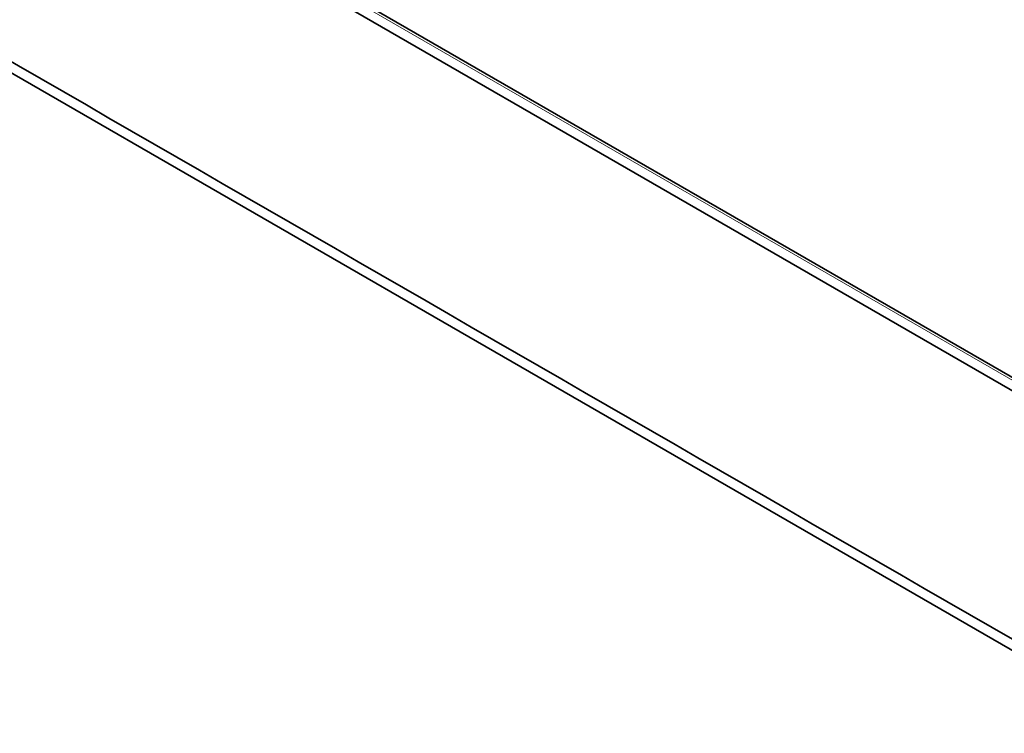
# Model space of a CAD drawing. Header units: millimetres. Extents: x 5 to 415, y 5 to 292.
# Tile 193 of 199: x 379 to 389, y 249 to 257. Entities that reach past the tile are written whole.
import ezdxf

# ---------------------------------------------------------------- set-up
doc = ezdxf.new("R2010")
doc.units = ezdxf.units.MM
doc.layers.add('Sichtbar (ISO)', color=7, linetype='Continuous', lineweight=35)
doc.layers.add('Sichtbar schmal (ISO)', color=7, linetype='Continuous', lineweight=18)

msp = doc.modelspace()

# ---------------------------------------------------------------- linework, layer by layer
at = {"layer": 'Sichtbar (ISO)'}
for p, q in [((364.16954863, 267.6345426), (395.16910765, 249.73693885)), ((394.44574949, 250.01148994), (378.94785655, 258.95941707)), ((391.07083907, 249.1804073), (375.57110628, 258.12923764))]:
    msp.add_line(p, q, dxfattribs=at)
msp.add_open_spline([(391.17686999, 249.23971956), (386.01031567, 252.22261198), (380.84376135, 255.2055044), (370.51065272, 261.17128924), (365.3440984, 264.15418165), (360.17756917, 267.13708788)], degree=3, knots=[0.0000081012, 0.0000081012, 0.0000081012, 0.0000081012, 4.3839604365, 4.3839604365, 8.7679127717, 8.7679127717, 8.7679127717, 8.7679127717], dxfattribs=at)
at = {"layer": 'Sichtbar schmal (ISO)'}
for p, q in [((363.43794352, 267.91088232), (394.43714658, 250.01348407)), ((364.12201638, 267.63096475), (395.12157794, 249.73335814))]:
    msp.add_line(p, q, dxfattribs=at)

doc.saveas('drawing.dxf')
